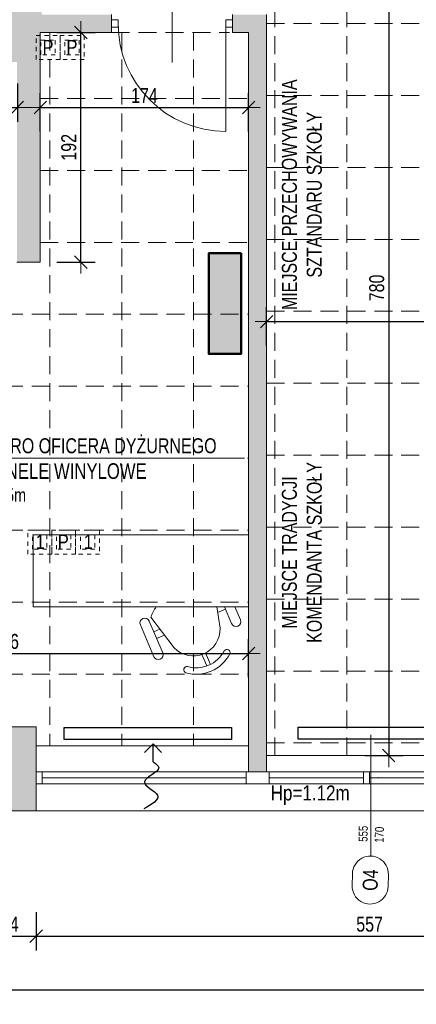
# Model space of a CAD drawing. Header units: millimetres. Extents: x 27490 to 108194, y -40520 to 41185.
# Tile 9 of 65: x 28659 to 28991, y -32314 to -31493. Entities that reach past the tile are written whole.
import ezdxf
from ezdxf.enums import TextEntityAlignment as Align

# ---------------------------------------------------------------- set-up
doc = ezdxf.new("R2010")
doc.units = ezdxf.units.MM
doc.linetypes.add('0.5_0.5', pattern=[1, 0.5, -0.5])
doc.linetypes.add('DASHEDX2', pattern=[1.5, 1, -0.5])
doc.layers.get('0').update_dxf_attribs({"lineweight": 18})
doc.layers.get('Defpoints').update_dxf_attribs({"lineweight": 18})
for name, color, linetype, lineweight in [('BA_drz', 7, 'Continuous', 18), ('BA_met', 7, 'Continuous', 18), ('BA_sym', 7, 'Continuous', 18), ('BA_txc', 1, 'Continuous', 18), ('BA_txs', 2, 'Continuous', 18), ('Cienka', 7, 'Continuous', 18), ('mm_grzejniki', 30, 'Continuous', 30), ('mm_klimatyzacja', 94, 'Continuous', 50), ('mm_went_opis', 7, 'Continuous', 15), ('mm_Wentylacja', 5, 'Continuous', 50), ('PG_PRZERYWANE_ŚREDNIE', 1, 'DASHEDX2', 18), ('PG_WIDOKOWE_CIENKIE', 1, 'Continuous', 18), ('PG_WYMIARY', 1, 'Continuous', 18), ('PG_WYPOSAŻENIE', 1, 'Continuous', 18), ('PG_ŚCIANY_DZIAŁOWE', 3, 'Continuous', 18), ('Przekrojowa', 60, 'Continuous', 18)]:
    doc.layers.add(name, color=color, linetype=linetype, lineweight=lineweight)
doc.styles.add('BIKTC', font='bikromsw.shx', dxfattribs={"width": 0.8})
doc.styles.add('BIKTS', font='bikromsw.shx', dxfattribs={"width": 0.85})
doc.styles.add('BIKWYM', font='BIKROMSW.SHX', dxfattribs={"width": 0.8})
doc.styles.add('MtXpl_Arial_Narrow', font='ARIALN.TTF')
doc.styles.add('ROMANS', font='bikromsw.shx', dxfattribs={"width": 0.8})
doc.styles.get("Standard").update_dxf_attribs({"font": 'arial.ttf'})
doc.dimstyles.new('BA_KR_50', dxfattribs={"dimscale": 0.5, "dimtxt": 25, "dimasz": 1.666667, "dimexe": 24, "dimexo": 0, "dimgap": 0, "dimtad": 0, "dimdec": 1, "dimrnd": 0.5, "dimzin": 9, "dimdsep": 46, "dimtxsty": 'BIKWYM', "dimblk": 'WYM-KR', "dimcen": 0, "dimdle": 20, "dimclrd": 256, "dimclre": 256, "dimclrt": 7, "dimadec": 0, "dimazin": 0, "dimtfac": 0.033333, "dimtdec": 1, "dimtmove": 0, "dimatfit": 3, "dimldrblk": 'WYM-KR', "dimfxl": 40, "dimfxlon": 1, "dimtvp": 0.8, "dimtolj": 1, "dimarcsym": 0})

# ---------------------------------------------------------------- blocks, each defined once
blk = doc.blocks.new('A$Ce0212712')
at = {"layer": 'PG_WYPOSAŻENIE', "color": 251, "true_color": 0x636466}
for p, q in [((56.19, 168.56), (45.38, 173.16)), ((116.19, 180), (56.19, 180)), ((56.19, 180), (56.19, 0)), ((116.19, 180), (116.19, 0)), ((42.24, 165.79), (56.19, 159.85)), ((56.19, 153.35), (38.28, 156.09)), ((51.59, 154.05), (54.39, 160.62)), ((8.09, 148.02), (17.78, 143.9)), ((6.86, 145.14), (16.55, 141.01)), ((21.98, 117.78), (47.48, 98.27)), ((17.73, 108.2), (44.23, 96.92)), ((32.67, 109.6), (29.87, 103.03)), ((41.09, 89.55), (14.59, 100.83)), ((35.34, 100.7), (37.54, 105.87)), ((116.19, 0), (56.19, 0))]:
    blk.add_line(p, q, dxfattribs=at)
for centre, radius, start, end in [((43.81, 169.48), 4, 66.94156, 246.94156), ((31.82, 136.22), 31.82, 117.82605, 196.05706), ((17.91, 161.85), 2.68, 305.05972, 110.59239), ((31.82, 136.22), 26.51, 117.82605, 196.05706), ((37.71, 133.71), 22.39, 88.53713, 225.34598), ((3.7, 128.47), 2.68, 203.29072, 8.82339), ((16.16, 104.52), 4, 66.94156, 246.94156), ((33.44, 135.53), 39.82, 290.65312, 304.84116), ((42.66, 93.24), 4, 246.94156, 66.94156)]:
    blk.add_arc(centre, radius, start, end, dxfattribs=at)
blk = doc.blocks.new('jamb')
blk.add_lwpolyline([(-0.5, -0.5), (-0.5, 0.5), (0.5, 0.5), (0.5, -0.5)], close=True)
blk = doc.blocks.new('dr1h901')
at = {"color": 0}
blk.add_line((-0.5, 0), (-0.5, 1), dxfattribs=at)
blk.add_line((0, 0.3622), (0, -0.2655))
blk.add_arc((-0.5, 0), 1, 0, 90, dxfattribs=at)
blk = doc.blocks.new('bikmet')
blk.add_line((0, 1.65), (0, -1.65))
at = {"style": 'ROMANS', "width": 0.8}
blk.add_attdef('NRPOM', text='', height=1, dxfattribs=at).set_placement((-0.333, 0.333), align=Align.RIGHT)
blk.add_attdef('NWAPOM', (0.25, 0.333), '', height=1, dxfattribs=at)
blk.add_attdef('RAREA', text='', height=1.042, dxfattribs=at).set_placement((-0.333, -0.333), align=Align.TOP_RIGHT)
blk.add_attdef('PODLOGA', text='', height=1.042, dxfattribs=at).set_placement((0.25, -0.333), align=Align.TOP_LEFT)
blk = doc.blocks.new('WYM-KR')
at = {"linetype": 'ByBlock'}
blk.add_line((11.52, 0), (-11.52, 0), dxfattribs=at)
at = {"color": 7, "linetype": 'ByBlock'}
blk.add_line((6.24, 6.24), (-6.24, -6.24), dxfattribs=at)
blk = doc.blocks.new('*D719')
at = {"layer": 'Defpoints', "color": 0, "transparency": 16777216}
for p in [(28557.24, -31543.8), (28657.6, -31543.8), (28657.6, -31566.02)]:
    blk.add_point(p, dxfattribs=at)
at = {"layer": 'PG_WYMIARY', "lineweight": -2, "transparency": 16777216}
for p, q in [((28557.24, -31546.02), (28557.24, -31578.02)), ((28657.6, -31546.02), (28657.6, -31578.02)), ((28558.07, -31566.02), (28656.77, -31566.02))]:
    blk.add_line(p, q, dxfattribs=at)
at = {"layer": 'PG_WYMIARY', "lineweight": -2, "transparency": 16777216, "xscale": 0.8333333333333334, "yscale": 0.8333333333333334, "zscale": 0.8333333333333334, "rotation": 180}
blk.add_blockref('WYM-KR', (28557.24, -31566.02), dxfattribs=at)
at = {"layer": 'PG_WYMIARY', "lineweight": -2, "transparency": 16777216, "xscale": 0.8333333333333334, "yscale": 0.8333333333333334, "zscale": 0.8333333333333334}
blk.add_blockref('WYM-KR', (28657.6, -31566.02), dxfattribs=at)
at = {"layer": 'PG_WYMIARY', "color": 7, "transparency": 16777216, "insert": (28638.24, -31556.02), "char_height": 12.5, "attachment_point": 5, "style": 'BIKWYM'}
blk.add_mtext('\\A1;101', dxfattribs=at)
blk = doc.blocks.new('*D815')
at = {"layer": 'Defpoints', "color": 0, "transparency": 16777216}
for p in [(28850.74, -32021.38), (28444.74, -32117.98), (28850.74, -32119.98)]:
    blk.add_point(p, dxfattribs=at)
at = {"layer": 'PG_WYMIARY', "lineweight": -2, "transparency": 16777216}
for p, q in [((28444.74, -32041.38), (28444.74, -32009.38)), ((28850.74, -32041.38), (28850.74, -32009.38)), ((28445.57, -32021.38), (28849.91, -32021.38))]:
    blk.add_line(p, q, dxfattribs=at)
at = {"layer": 'PG_WYMIARY', "lineweight": -2, "transparency": 16777216, "xscale": 0.8333333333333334, "yscale": 0.8333333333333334, "zscale": 0.8333333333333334, "rotation": 180}
blk.add_blockref('WYM-KR', (28444.74, -32021.38), dxfattribs=at)
at = {"layer": 'PG_WYMIARY', "lineweight": -2, "transparency": 16777216, "xscale": 0.8333333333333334, "yscale": 0.8333333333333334, "zscale": 0.8333333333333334}
blk.add_blockref('WYM-KR', (28850.74, -32021.38), dxfattribs=at)
at = {"layer": 'PG_WYMIARY', "color": 7, "transparency": 16777216, "insert": (28647.74, -32011.38), "char_height": 12.5, "attachment_point": 5, "style": 'BIKWYM'}
blk.add_mtext('\\A1;406', dxfattribs=at)
blk = doc.blocks.new('*D816')
at = {"layer": 'Defpoints', "color": 0, "transparency": 16777216}
for p in [(28850.74, -31566.02), (28676.74, -31694.98), (28850.74, -31694.98)]:
    blk.add_point(p, dxfattribs=at)
at = {"layer": 'PG_WYMIARY', "lineweight": -2, "transparency": 16777216}
for p, q in [((28676.74, -31586.02), (28676.74, -31554.02)), ((28850.74, -31586.02), (28850.74, -31554.02)), ((28677.57, -31566.02), (28849.91, -31566.02))]:
    blk.add_line(p, q, dxfattribs=at)
at = {"layer": 'PG_WYMIARY', "lineweight": -2, "transparency": 16777216, "xscale": 0.8333333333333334, "yscale": 0.8333333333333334, "zscale": 0.8333333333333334, "rotation": 180}
blk.add_blockref('WYM-KR', (28676.74, -31566.02), dxfattribs=at)
at = {"layer": 'PG_WYMIARY', "lineweight": -2, "transparency": 16777216, "xscale": 0.8333333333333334, "yscale": 0.8333333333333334, "zscale": 0.8333333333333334}
blk.add_blockref('WYM-KR', (28850.74, -31566.02), dxfattribs=at)
at = {"layer": 'PG_WYMIARY', "color": 7, "transparency": 16777216, "insert": (28763.74, -31556.02), "char_height": 12.5, "attachment_point": 5, "style": 'BIKWYM'}
blk.add_mtext('\\A1;174', dxfattribs=at)
blk = doc.blocks.new('*D817')
at = {"layer": 'Defpoints', "color": 0, "transparency": 16777216}
for p in [(28676.74, -31503.48), (28710.57, -31503.48), (28676.74, -31694.98)]:
    blk.add_point(p, dxfattribs=at)
at = {"layer": 'PG_WYMIARY', "lineweight": -2, "transparency": 16777216}
for p, q in [((28690.57, -31503.48), (28722.57, -31503.48)), ((28710.57, -31694.14), (28710.57, -31504.31)), ((28690.57, -31694.98), (28722.57, -31694.98))]:
    blk.add_line(p, q, dxfattribs=at)
at = {"layer": 'PG_WYMIARY', "lineweight": -2, "transparency": 16777216, "xscale": 0.8333333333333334, "yscale": 0.8333333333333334, "zscale": 0.8333333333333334}
for p, rotation in [((28710.57, -31503.48), 90), ((28710.57, -31694.98), 270)]:
    blk.add_blockref('WYM-KR', p, dxfattribs=dict(at, rotation=rotation))
at = {"layer": 'PG_WYMIARY', "color": 7, "transparency": 16777216, "insert": (28700.57, -31599.23), "char_height": 12.5, "attachment_point": 5, "rotation": 90, "style": 'BIKWYM'}
blk.add_mtext('\\A1;192', dxfattribs=at)
blk = doc.blocks.new('*D804')
at = {"layer": 'Defpoints', "color": 0, "transparency": 16777216}
for p in [(28920.24, -31326.48), (28920.24, -32106.48), (28967.74, -32106.48)]:
    blk.add_point(p, dxfattribs=at)
at = {"layer": 'PG_WYMIARY', "lineweight": -2, "transparency": 16777216}
for p, q in [((28947.74, -31326.48), (28979.74, -31326.48)), ((28967.74, -31327.31), (28967.74, -32105.64)), ((28947.74, -32106.48), (28979.74, -32106.48))]:
    blk.add_line(p, q, dxfattribs=at)
at = {"layer": 'PG_WYMIARY', "lineweight": -2, "transparency": 16777216, "xscale": 0.8333333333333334, "yscale": 0.8333333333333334, "zscale": 0.8333333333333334}
for p, rotation in [((28967.74, -31326.48), 90), ((28967.74, -32106.48), 270)]:
    blk.add_blockref('WYM-KR', p, dxfattribs=dict(at, rotation=rotation))
at = {"layer": 'PG_WYMIARY', "color": 7, "transparency": 16777216, "insert": (28957.74, -31716.48), "char_height": 12.5, "attachment_point": 5, "rotation": 90, "style": 'BIKWYM'}
blk.add_mtext('\\A1;780', dxfattribs=at)
blk = doc.blocks.new('*D805')
at = {"layer": 'Defpoints', "color": 0, "transparency": 16777216}
for p in [(30042.24, -31744.62), (30042.24, -31914.98), (28865.74, -32106.48)]:
    blk.add_point(p, dxfattribs=at)
at = {"layer": 'PG_WYMIARY', "lineweight": -2, "transparency": 16777216}
for p, q in [((28865.74, -31764.62), (28865.74, -31732.62)), ((30042.24, -31764.62), (30042.24, -31732.62)), ((28866.57, -31744.62), (30041.41, -31744.62))]:
    blk.add_line(p, q, dxfattribs=at)
at = {"layer": 'PG_WYMIARY', "lineweight": -2, "transparency": 16777216, "xscale": 0.8333333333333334, "yscale": 0.8333333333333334, "zscale": 0.8333333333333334, "rotation": 180}
blk.add_blockref('WYM-KR', (28865.74, -31744.62), dxfattribs=at)
at = {"layer": 'PG_WYMIARY', "lineweight": -2, "transparency": 16777216, "xscale": 0.8333333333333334, "yscale": 0.8333333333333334, "zscale": 0.8333333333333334}
blk.add_blockref('WYM-KR', (30042.24, -31744.62), dxfattribs=at)
at = {"layer": 'PG_WYMIARY', "color": 7, "transparency": 16777216, "insert": (29453.99, -31734.62), "char_height": 12.5, "attachment_point": 5, "style": 'BIKWYM'}
blk.add_mtext('\\A1;1177', dxfattribs=at)
blk = doc.blocks.new('*D745')
at = {"layer": 'Defpoints', "color": 0, "transparency": 16777216}
for p in [(28629.24, -32152.48), (28673.24, -32152.48), (28673.24, -32257.16)]:
    blk.add_point(p, dxfattribs=at)
at = {"layer": 'PG_WYMIARY', "lineweight": -2, "transparency": 16777216}
for p, q in [((28629.24, -32237.16), (28629.24, -32269.16)), ((28673.24, -32237.16), (28673.24, -32269.16)), ((28630.07, -32257.16), (28672.41, -32257.16))]:
    blk.add_line(p, q, dxfattribs=at)
at = {"layer": 'PG_WYMIARY', "lineweight": -2, "transparency": 16777216, "xscale": 0.8333333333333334, "yscale": 0.8333333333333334, "zscale": 0.8333333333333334, "rotation": 180}
blk.add_blockref('WYM-KR', (28629.24, -32257.16), dxfattribs=at)
at = {"layer": 'PG_WYMIARY', "lineweight": -2, "transparency": 16777216, "xscale": 0.8333333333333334, "yscale": 0.8333333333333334, "zscale": 0.8333333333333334}
blk.add_blockref('WYM-KR', (28673.24, -32257.16), dxfattribs=at)
at = {"layer": 'PG_WYMIARY', "color": 7, "transparency": 16777216, "insert": (28651.24, -32247.16), "char_height": 12.5, "attachment_point": 5, "style": 'BIKWYM'}
blk.add_mtext('\\A1;44', dxfattribs=at)
blk = doc.blocks.new('*D746')
at = {"layer": 'Defpoints', "color": 0, "transparency": 16777216}
for p in [(28673.24, -32152.48), (29230.24, -32152.48), (29230.24, -32257.16)]:
    blk.add_point(p, dxfattribs=at)
at = {"layer": 'PG_WYMIARY', "lineweight": -2, "transparency": 16777216}
for p, q in [((28673.24, -32237.16), (28673.24, -32269.16)), ((29230.24, -32237.16), (29230.24, -32269.16)), ((28674.07, -32257.16), (29229.41, -32257.16))]:
    blk.add_line(p, q, dxfattribs=at)
at = {"layer": 'PG_WYMIARY', "lineweight": -2, "transparency": 16777216, "xscale": 0.8333333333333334, "yscale": 0.8333333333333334, "zscale": 0.8333333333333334, "rotation": 180}
blk.add_blockref('WYM-KR', (28673.24, -32257.16), dxfattribs=at)
at = {"layer": 'PG_WYMIARY', "lineweight": -2, "transparency": 16777216, "xscale": 0.8333333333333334, "yscale": 0.8333333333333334, "zscale": 0.8333333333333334}
blk.add_blockref('WYM-KR', (29230.24, -32257.16), dxfattribs=at)
at = {"layer": 'PG_WYMIARY', "color": 7, "transparency": 16777216, "insert": (28951.74, -32247.16), "char_height": 12.5, "attachment_point": 5, "style": 'BIKWYM'}
blk.add_mtext('\\A1;557', dxfattribs=at)
blk = doc.blocks.new('*D756')
at = {"layer": 'Defpoints', "color": 0, "transparency": 16777216}
for p in [(28005.74, -32152.48), (30501.3, -32152.48), (30501.3, -32301.96)]:
    blk.add_point(p, dxfattribs=at)
at = {"layer": 'PG_WYMIARY', "lineweight": -2, "transparency": 16777216}
for p, q in [((28005.74, -32281.96), (28005.74, -32313.96)), ((30501.3, -32281.96), (30501.3, -32313.96)), ((28006.57, -32301.96), (30500.46, -32301.96))]:
    blk.add_line(p, q, dxfattribs=at)
at = {"layer": 'PG_WYMIARY', "lineweight": -2, "transparency": 16777216, "xscale": 0.8333333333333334, "yscale": 0.8333333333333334, "zscale": 0.8333333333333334, "rotation": 180}
blk.add_blockref('WYM-KR', (28005.74, -32301.96), dxfattribs=at)
at = {"layer": 'PG_WYMIARY', "lineweight": -2, "transparency": 16777216, "xscale": 0.8333333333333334, "yscale": 0.8333333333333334, "zscale": 0.8333333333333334}
blk.add_blockref('WYM-KR', (30501.3, -32301.96), dxfattribs=at)
at = {"layer": 'PG_WYMIARY', "color": 7, "transparency": 16777216, "insert": (29253.52, -32291.96), "char_height": 12.5, "attachment_point": 5, "style": 'BIKWYM'}
blk.add_mtext('\\A1;2496', dxfattribs=at)
blk = doc.blocks.new('symdrz')
blk.add_lwpolyline([(-10, -30, -1), (-10, 30), (10, 30, -1), (10, -30)], format="xyb", close=True)
at = {"style": 'BIKTS', "width": 0.8}
blk.add_attdef('SZERDRZ', text='', height=25, dxfattribs=at).set_placement((77.1, 8.8), align=Align.CENTER)
blk.add_attdef('SYMDRZ', text='', height=25, dxfattribs=at).set_placement((0, 0), align=Align.MIDDLE)
blk.add_attdef('WYSDRZ', text='', height=25, dxfattribs=at).set_placement((77.1, -9.5), align=Align.TOP_CENTER)
blk = doc.blocks.new('podciecie')
at = {"layer": 'mm_Wentylacja', "color": 142, "lineweight": 30}
for p, q in [((23288, -37575.5), (23288, -37590.5)), ((23288, -37590.5), (23280.93, -37583.43)), ((23288, -37590.5), (23295.07, -37583.43))]:
    blk.add_line(p, q, dxfattribs=at)
blk.add_spline([(23288, -37575.5), (23283.25, -37570.75), (23295.25, -37558.75), (23284.25, -37547.75), (23295.75, -37536.25)], degree=3, dxfattribs=at)
blk = doc.blocks.new('A$C92ba3dc0')
at = {"layer": 'mm_Wentylacja', "color": 2, "lineweight": 30, "rotation": 180}
blk.add_blockref('podciecie', (21619.13, -37606.78), dxfattribs=at)
blk = doc.blocks.new('A$C2afebbaf')
at = {"color": 251, "true_color": 0x636466}
blk.add_line((-1763, 552.5), (-1763, 577), dxfattribs=at)
at = {"layer": 'PG_WIDOKOWE_CIENKIE', "color": 251, "linetype": '0.5_0.5', "ltscale": 7, "true_color": 0x636466}
for points in [[(-1766.5, 574.5), (-1746.5, 574.5), (-1746.5, 554.5), (-1766.5, 554.5)], [(-1762.5, 570.5), (-1750.5, 570.5), (-1750.5, 558.5), (-1762.5, 558.5)], [(-1746.5, 574.5), (-1726.5, 574.5), (-1726.5, 554.5), (-1746.5, 554.5)], [(-1742.5, 570.5), (-1730.5, 570.5), (-1730.5, 558.5), (-1742.5, 558.5)], [(-1773.5, 162), (-1753.5, 162), (-1753.5, 142), (-1773.5, 142)], [(-1769.5, 158), (-1757.5, 158), (-1757.5, 146), (-1769.5, 146)], [(-1753.5, 162), (-1733.5, 162), (-1733.5, 142), (-1753.5, 142)], [(-1749.5, 158), (-1737.5, 158), (-1737.5, 146), (-1749.5, 146)], [(-1733.5, 162), (-1713.5, 162), (-1713.5, 142), (-1733.5, 142)], [(-1729.5, 158), (-1717.5, 158), (-1717.5, 146), (-1729.5, 146)]]:
    blk.add_lwpolyline(points, close=True, dxfattribs=at)
at = {"layer": 'mm_went_opis', "color": 4, "style": 'MtXpl_Arial_Narrow'}
for s, p in [('1', (-1766.87, 146.27)), ('P', (-1748.39, 146.32)), ('1', (-1726.75, 146.27))]:
    blk.add_text(s, height=12, dxfattribs=at).set_placement(p)
at = {"layer": 'mm_went_opis', "color": 4, "char_height": 12, "width": 196.6572, "attachment_point": 2}
for insert in [(-1756.58, 570.82), (-1736.58, 570.82)]:
    blk.add_mtext('{\\fArial Narrow|b0|i0|c238|p34;P}', dxfattribs=dict(at, insert=insert))
blk = doc.blocks.new('A$C6d95d5dd')
at = {"true_color": 0x636466, "transparency": 33554559}
h = blk.add_hatch(color=251, dxfattribs=at)
h.dxf.hatch_style = 1
h.paths.add_polyline_path([(-1595.26, 392.95), (-1622.26, 392.95), (-1622.26, 308.95), (-1595.26, 308.95)])
at = {"layer": 'mm_klimatyzacja', "color": 3, "linetype": 'Continuous', "lineweight": 50, "ltscale": 50}
blk.add_lwpolyline([(-1595.26, 392.95), (-1595.26, 308.95), (-1622.26, 308.95), (-1622.26, 392.95)], close=True, dxfattribs=at)
blk = doc.blocks.new('A$C52335042')
at = {"layer": 'mm_grzejniki', "lineweight": 30}
for points in [[(-1743.21, -2.66), (-1603.21, -2.66), (-1603.21, -12.66), (-1743.21, -12.66)], [(-1547.67, -2.37), (-1407.67, -2.37), (-1407.67, -12.37), (-1547.67, -12.37)]]:
    blk.add_lwpolyline(points, close=True, dxfattribs=at)

msp = doc.modelspace()

# ---------------------------------------------------------------- hatches: boundary and pattern name
at = {"layer": 'PG_ŚCIANY_DZIAŁOWE', "true_color": 0x939598, "transparency": 33554610}
h = msp.add_hatch(color=252, dxfattribs=at)
h.dxf.hatch_style = 1
h.paths.add_polyline_path([(28606.24, -31527.98), (28676.74, -31527.98), (28676.74, -31503.48), (28736.24, -31503.48), (28736.24, -31488.48), (28677.74, -31488.48), (28677.74, -31480.48), (28654.24, -31480.48), (28654.24, -31482.98), (28606.24, -31482.98)])
h = msp.add_hatch(color=252, dxfattribs=at)
h.dxf.hatch_style = 1
h.paths.add_polyline_path([(28865.74, -31488.48), (28837.24, -31488.48), (28837.24, -31503.48), (28850.74, -31503.48), (28850.74, -32119.98), (28865.74, -32119.98)])
h = msp.add_hatch(color=252, dxfattribs=at)
h.dxf.hatch_style = 1
h.paths.add_polyline_path([(28676.74, -31527.98), (28657.24, -31527.98), (28657.24, -31694.98), (28676.74, -31694.98)])
h = msp.add_hatch(color=252, dxfattribs=at)
h.dxf.hatch_style = 1
h.paths.add_polyline_path([(28673.24, -32082.48), (28629.24, -32082.48), (28629.24, -32152.48), (28673.24, -32152.48)])

# ---------------------------------------------------------------- linework, layer by layer
for p, q in [((28736.24, -31488.48), (28736.24, -31503.48)), ((28837.24, -31488.48), (28837.24, -31503.48)), ((28865.74, -32119.98), (28865.74, -31488.48)), ((28736.24, -31503.48), (28676.74, -31503.48)), ((28676.74, -31527.98), (28676.74, -31503.48)), ((28850.74, -31503.48), (28837.24, -31503.48)), ((28850.74, -31503.48), (28850.74, -32119.98)), ((28676.74, -31694.98), (28676.74, -31527.98)), ((28657.24, -31694.98), (28676.74, -31694.98)), ((28673.24, -32082.48), (28629.24, -32082.48)), ((28673.24, -32082.48), (28673.24, -32152.48)), ((28850.74, -32098.48), (28673.24, -32098.48)), ((29230.24, -32106.48), (28865.74, -32106.48)), ((28673.24, -32119.98), (28673.24, -32129.98)), ((28867.74, -32119.98), (28673.24, -32119.98)), ((28678.24, -32119.98), (28678.24, -32129.98)), ((28848.74, -32119.98), (28848.74, -32129.98)), ((28867.74, -32119.98), (28867.74, -32129.98)), ((29230.24, -32119.98), (28867.74, -32119.98)), ((28946.74, -32119.98), (28946.74, -32129.98)), ((28951.74, -32119.98), (28946.74, -32119.98)), ((28951.74, -32119.98), (28951.74, -32129.98)), ((28673.24, -32129.98), (28867.74, -32129.98)), ((28678.24, -32124.98), (28848.74, -32124.98)), ((28865.74, -32129.98), (29230.24, -32129.98)), ((28946.74, -32124.98), (28867.74, -32124.98)), ((29030.74, -32124.98), (28951.74, -32124.98)), ((29466.74, -32152.48), (28005.74, -32152.48))]:
    msp.add_line(p, q)
at = {"lineweight": 20}
msp.add_line((28952.74, -32190.34), (28952.74, -32089.29), dxfattribs=at)
for p in [(28868.24, -32124.98), (28959.37, -32124.98), (28959.37, -32124.98), (28959.37, -32124.98), (28959.37, -32124.98), (28959.37, -32124.98)]:
    msp.add_point(p)
at = {"layer": 'BA_met', "color": 18, "true_color": 0x000000}
msp.add_line((28584.78, -31858.55), (28847.19, -31858.55), dxfattribs=at)
at = {"layer": 'PG_PRZERYWANE_ŚREDNIE', "color": 251, "lineweight": 15, "ltscale": 15, "true_color": 0x636466}
for p, q in [((28872.74, -31326.48), (28872.74, -32106.48)), ((28932.74, -31326.48), (28932.74, -32106.48)), ((28865.74, -31495.98), (29231.74, -31495.98)), ((28684.74, -31503.48), (28684.74, -32098.48)), ((28744.74, -31503.48), (28744.74, -32098.48)), ((28804.74, -31503.48), (28804.74, -32098.48)), ((28865.74, -31555.98), (30042.24, -31555.98)), ((28676.74, -31558.48), (28850.74, -31558.48)), ((28676.74, -31618.48), (28850.74, -31618.48)), ((28865.74, -31615.98), (30042.24, -31615.98)), ((28676.74, -31678.48), (28850.74, -31678.48)), ((28865.74, -31675.98), (30042.24, -31675.98)), ((28444.74, -31738.48), (28850.74, -31738.48)), ((28865.74, -31735.98), (30042.24, -31735.98)), ((28865.74, -31795.98), (30042.24, -31795.98)), ((28444.74, -31798.48), (28850.74, -31798.48)), ((28444.74, -31858.48), (28850.74, -31858.48)), ((28865.74, -31855.98), (30042.24, -31855.98)), ((28444.74, -31918.48), (28850.74, -31918.48)), ((28865.74, -31915.98), (29417.24, -31915.98)), ((28865.74, -31975.98), (29417.24, -31975.98)), ((28444.74, -31978.48), (28850.74, -31978.48)), ((28444.74, -32038.48), (28850.74, -32038.48)), ((28865.74, -32035.98), (29417.24, -32035.98)), ((28865.74, -32095.98), (29230.24, -32095.98))]:
    msp.add_line(p, q, dxfattribs=at)
at = {"layer": 'PG_PRZERYWANE_ŚREDNIE', "color": 6, "lineweight": 15, "ltscale": 15}
msp.add_line((28736.24, -31503.48), (28834.63, -31503.48), dxfattribs=at)

# ---------------------------------------------------------------- block references
at = {"color": 5, "lineweight": 20, "xscale": -1, "rotation": 270}
msp.add_blockref('A$Ce0212712', (28670.74, -32038.66), dxfattribs=at)
at = {"layer": 'BA_drz', "color": 18, "true_color": 0x000000, "xscale": 90, "yscale": 90, "zscale": -90, "rotation": 180}
msp.add_blockref('dr1h901', (28786.74, -31495.98), dxfattribs=at)
at = {"layer": 'BA_drz', "color": 18, "true_color": 0x000000, "xscale": -5.5, "yscale": 5.999999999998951, "zscale": 5.5}
for p in [(28738.99, -31495.98), (28834.49, -31495.98)]:
    msp.add_blockref('jamb', p, dxfattribs=at)
at = {"layer": 'BA_met', "color": 18, "true_color": 0x000000, "xscale": 12.5, "yscale": 12.5, "zscale": 12.5}
msp.add_blockref('bikmet', (28626.19, -31858.55), dxfattribs=at).add_auto_attribs({'NRPOM': '0.11', 'NWAPOM': 'BIURO OFICERA DYŻURNEGO', 'RAREA': '19.64', 'PODLOGA': 'PANELE WINYLOWE'})
at = {"layer": 'BA_sym', "color": 18, "true_color": 0x000000}
ref = msp.add_blockref('symdrz', (28952.32, -32210.34), dxfattribs=dict(at, xscale=0.5000000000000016, yscale=0.5000000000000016, zscale=0.5000000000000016, rotation=268.7952046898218))
ref.add_attrib('Symdrz', 'O4', dxfattribs={"height": 12.5, "rotation": 88.7952, "style": 'BIKTS', "width": 0.8}).set_placement((28952.32, -32210.34), align=Align.MIDDLE_CENTER)
ref.add_attrib('Szerdrz', '170', dxfattribs={"layer": 'BA_txc', "height": 7.5, "rotation": 88.7952, "style": 'BIKTS', "width": 0.8}).set_placement((28959.87, -32172.56), align=Align.MIDDLE_CENTER)
ref.add_attrib('Wysdrz', '555', dxfattribs={"layer": 'BA_txc', "height": 7.5, "rotation": 88.7952, "style": 'BIKTS', "width": 0.8}).set_placement((28946.38, -32171.71), align=Align.MIDDLE_CENTER)
at = {"layer": 'Przekrojowa'}
for name in ['A$C52335042', 'A$C92ba3dc0', 'A$C2afebbaf', 'A$C6d95d5dd']:
    msp.add_blockref(name, (30439.74, -32080.48), dxfattribs=at)

# ---------------------------------------------------------------- texts
at = {"layer": 'BA_txs', "color": 18, "true_color": 0x000000, "style": 'BIKTS', "width": 0.85}
msp.add_text('Hp=1.12m', height=12.5, dxfattribs=at).set_placement((28869.16, -32143.95))
at = {"layer": 'Cienka', "color": 7, "lineweight": 0, "char_height": 12.5, "attachment_point": 5, "rotation": 90, "style": 'BIKWYM'}
for s, insert in [('\\A1;MIEJSCE PRZECHOWYWANIA \\PSZTANDARU SZKOŁY', (28895.24, -31638.79)), ('\\A1;MIEJSCE TRADYCJI\\PKOMENDANTA SZKOŁY', (28895.24, -31937.14))]:
    msp.add_mtext(s, dxfattribs=dict(at, insert=insert))
at = {"layer": 'PG_WYPOSAŻENIE', "color": 18, "true_color": 0x000000, "insert": (28588.94, -31883.58), "char_height": 11.25, "attachment_point": 1, "rotation": 360, "style": 'BIKTC'}
msp.add_mtext_dynamic_manual_height_columns('Hpom.=3,15m', width=976.0193, gutter_width=75, heights=[0], dxfattribs=at)

# ---------------------------------------------------------------- dimensions: what is measured, and where the dimension line sits
at = {"layer": 'PG_WYMIARY'}
for base, p1, p2, picture, middle in [((28967.74, -32106.48), (28920.24, -31326.48), (28920.24, -32106.48), '*D804', (28957.74, -31716.48)), ((28710.57193398, -31503.47558061), (28676.74077459, -31694.97558061), (28676.74077459, -31503.47558061), '*D817', (28700.57193398, -31599.22558061))]:
    dim = msp.add_linear_dim(base=base, p1=p1, p2=p2, angle=90, dimstyle='BA_KR_50', override={"dimdec": 0, "dimtmove": 1}, dxfattribs=at)
    dim.commit()
    dim.dimension.update_dxf_attribs({"geometry": picture, "text_midpoint": middle})
dim = msp.add_linear_dim(base=(28657.6, -31566.02), p1=(28557.24, -31543.8), p2=(28657.6, -31543.8), dimstyle='BA_KR_50', override={"dimdec": 0, "dimtmove": 1}, dxfattribs=at)
dim.commit()
dim.dimension.update_dxf_attribs({"geometry": '*D719', "text_midpoint": (28638.24, -31566.02), "dimtype": 160})
for base, p1, p2, picture, middle in [((28850.74, -31566.02), (28676.74, -31694.98), (28850.74, -31694.98), '*D816', (28763.74, -31556.02)), ((30042.24077459, -31744.61560122), (28865.74077459, -32106.47558061), (30042.24077459, -31914.97558061), '*D805', (29453.99077459, -31734.61560122)), ((28850.74, -32021.38), (28444.74, -32117.98), (28850.74, -32119.98), '*D815', (28647.74, -32011.38)), ((30501.3, -32301.96), (28005.74, -32152.48), (30501.3, -32152.48), '*D756', (29253.52, -32291.96)), ((28673.24, -32257.16), (28629.24, -32152.48), (28673.24, -32152.48), '*D745', (28651.24, -32247.16)), ((29230.24, -32257.16), (28673.24, -32152.48), (29230.24, -32152.48), '*D746', (28951.74, -32247.16))]:
    dim = msp.add_linear_dim(base=base, p1=p1, p2=p2, dimstyle='BA_KR_50', override={"dimdec": 0, "dimtmove": 1}, dxfattribs=at)
    dim.commit()
    dim.dimension.update_dxf_attribs({"geometry": picture, "text_midpoint": middle})

doc.saveas('drawing.dxf')
